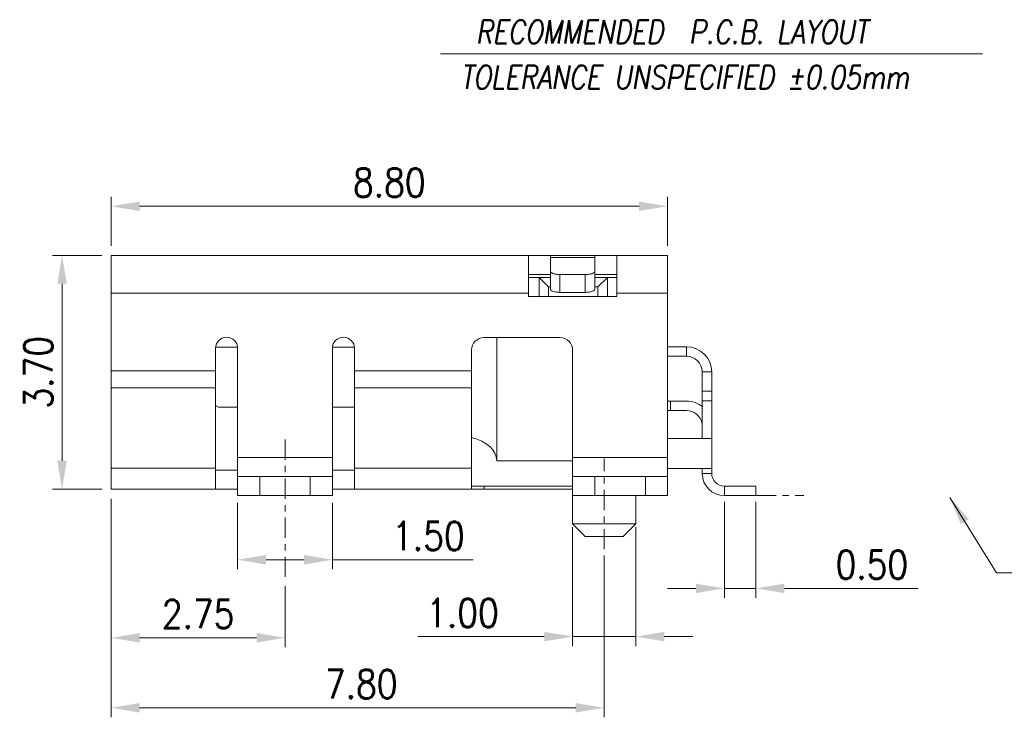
# Model space of a CAD drawing. Header units: inches. Extents: x -964.6 to -898.3, y 1271 to 1317.9.
# Tile 11 of 13: x -942.4 to -926.8, y 1287.9 to 1298.9. Entities that reach past the tile are written whole.
import ezdxf

# ---------------------------------------------------------------- set-up
doc = ezdxf.new("R2010")
doc.units = ezdxf.units.IN
doc.header["$MEASUREMENT"] = 0
doc.linetypes.add('CENTER', pattern=[10.16, 6.35, -1.27, 1.27, -1.27])
for name, color, linetype in [('中心线', 1, 'CENTER'), ('实体线', 2, 'Continuous'), ('文字说明', 4, 'Continuous')]:
    doc.layers.add(name, color=color, linetype=linetype)
doc.layers.add('尺寸标注', color=3, linetype='Continuous', lineweight=13)
doc.styles.add('ROMANS', font='romans', dxfattribs={"width": 0.85})
doc.dimstyles.new('DIM', dxfattribs={"dimscale": 2.5, "dimtxt": 0.15, "dimasz": 0.15, "dimexe": 0.05, "dimexo": 0.05, "dimgap": 0.05, "dimtad": 1, "dimzin": 0, "dimdsep": 46, "dimtxsty": 'ROMANS', "dimcen": 0.09, "dimadec": 0, "dimazin": 0, "dimtfac": 1, "dimtmove": 0, "dimatfit": 3, "dimfxl": 0, "dimtolj": 1, "dimtzin": 0, "dimlwd": 13, "dimlwe": 13, "dimarcsym": 0})

# ---------------------------------------------------------------- blocks, each defined once
blk = doc.blocks.new('*D17')
at = {"layer": 'DEFPOINTS', "color": 0, "transparency": 16777216}
for p in [(-940.966, 1291.496), (-938.216, 1290.111), (-940.966, 1289.145)]:
    blk.add_point(p, dxfattribs=at)
at = {"layer": '尺寸标注', "color": 0, "lineweight": 13, "transparency": 16777216}
for p, q in [((-940.966, 1291.346), (-940.966, 1288.995)), ((-938.216, 1289.961), (-938.216, 1288.995)), ((-938.666, 1289.145), (-940.516, 1289.145))]:
    blk.add_line(p, q, dxfattribs=at)
at = {"layer": '尺寸标注', "color": 0, "transparency": 16777216}
for points in [[(-940.516, 1289.22), (-940.516, 1289.07), (-940.966, 1289.145)], [(-938.666, 1289.22), (-938.666, 1289.07), (-938.216, 1289.145)]]:
    blk.add_solid(points, dxfattribs=at)
at = {"layer": '尺寸标注', "color": 0, "lineweight": 13, "transparency": 16777216, "insert": (-939.591, 1289.52), "char_height": 0.45, "attachment_point": 5, "style": 'ROMANS'}
blk.add_mtext('\\A1;2.75', dxfattribs=at)
blk = doc.blocks.new('*D18')
at = {"layer": 'DEFPOINTS', "color": 0, "transparency": 16777216}
for p in [(-938.966, 1291.431), (-937.466, 1291.431), (-937.466, 1290.38)]:
    blk.add_point(p, dxfattribs=at)
at = {"layer": '尺寸标注', "color": 0, "lineweight": 13, "transparency": 16777216}
for p, q in [((-938.966, 1291.281), (-938.966, 1290.23)), ((-937.466, 1291.281), (-937.466, 1290.23)), ((-938.516, 1290.38), (-937.916, 1290.38)), ((-937.466, 1290.38), (-935.242, 1290.38))]:
    blk.add_line(p, q, dxfattribs=at)
at = {"layer": '尺寸标注', "color": 0, "transparency": 16777216}
for points in [[(-938.516, 1290.455), (-938.516, 1290.305), (-938.966, 1290.38)], [(-937.916, 1290.455), (-937.916, 1290.305), (-937.466, 1290.38)]]:
    blk.add_solid(points, dxfattribs=at)
at = {"layer": '尺寸标注', "color": 0, "lineweight": 13, "transparency": 16777216, "insert": (-935.948, 1290.755), "char_height": 0.45, "attachment_point": 5, "style": 'ROMANS'}
blk.add_mtext('\\A1;1.50', dxfattribs=at)
blk = doc.blocks.new('*D19')
at = {"layer": 'DEFPOINTS', "color": 0, "transparency": 16777216}
for p in [(-941.743, 1295.196), (-940.966, 1295.196), (-940.966, 1291.496)]:
    blk.add_point(p, dxfattribs=at)
at = {"layer": '尺寸标注', "color": 0, "lineweight": 13, "transparency": 16777216}
for p, q in [((-941.116, 1295.196), (-941.893, 1295.196)), ((-941.743, 1291.946), (-941.743, 1294.746)), ((-941.116, 1291.496), (-941.893, 1291.496))]:
    blk.add_line(p, q, dxfattribs=at)
at = {"layer": '尺寸标注', "color": 0, "transparency": 16777216}
for points in [[(-941.818, 1294.746), (-941.668, 1294.746), (-941.743, 1295.196)], [(-941.818, 1291.946), (-941.668, 1291.946), (-941.743, 1291.496)]]:
    blk.add_solid(points, dxfattribs=at)
at = {"layer": '尺寸标注', "color": 0, "lineweight": 13, "transparency": 16777216, "insert": (-942.118, 1293.346), "char_height": 0.45, "attachment_point": 5, "rotation": 90, "style": 'ROMANS'}
blk.add_mtext('\\A1;3.70', dxfattribs=at)
blk = doc.blocks.new('*D20')
at = {"layer": 'DEFPOINTS', "color": 0, "transparency": 16777216}
for p in [(-931.266, 1291.446), (-930.766, 1291.446), (-930.766, 1289.927)]:
    blk.add_point(p, dxfattribs=at)
at = {"layer": '尺寸标注', "color": 0, "lineweight": 13, "transparency": 16777216}
for p, q in [((-931.266, 1291.296), (-931.266, 1289.777)), ((-930.766, 1291.296), (-930.766, 1289.777)), ((-931.716, 1289.927), (-932.166, 1289.927)), ((-931.266, 1289.927), (-930.766, 1289.927)), ((-930.316, 1289.927), (-928.2, 1289.927))]:
    blk.add_line(p, q, dxfattribs=at)
at = {"layer": '尺寸标注', "color": 0, "transparency": 16777216}
for points in [[(-931.716, 1290.002), (-931.716, 1289.852), (-931.266, 1289.927)], [(-930.316, 1290.002), (-930.316, 1289.852), (-930.766, 1289.927)]]:
    blk.add_solid(points, dxfattribs=at)
at = {"layer": '尺寸标注', "color": 0, "lineweight": 13, "transparency": 16777216, "insert": (-928.933, 1290.302), "char_height": 0.45, "attachment_point": 5, "style": 'ROMANS'}
blk.add_mtext('\\A1;0.50', dxfattribs=at)
blk = doc.blocks.new('*D21')
at = {"layer": 'DEFPOINTS', "color": 0, "transparency": 16777216}
for p in [(-940.966, 1291.496), (-933.166, 1290.596), (-933.166, 1288.037)]:
    blk.add_point(p, dxfattribs=at)
at = {"layer": '尺寸标注', "color": 0, "lineweight": 13, "transparency": 16777216}
for p, q in [((-940.966, 1291.346), (-940.966, 1287.887)), ((-933.166, 1290.446), (-933.166, 1287.887)), ((-940.516, 1288.037), (-933.616, 1288.037))]:
    blk.add_line(p, q, dxfattribs=at)
at = {"layer": '尺寸标注', "color": 0, "transparency": 16777216}
for points in [[(-940.516, 1288.112), (-940.516, 1287.962), (-940.966, 1288.037)], [(-933.616, 1288.112), (-933.616, 1287.962), (-933.166, 1288.037)]]:
    blk.add_solid(points, dxfattribs=at)
at = {"layer": '尺寸标注', "color": 0, "lineweight": 13, "transparency": 16777216, "insert": (-937.01, 1288.412), "char_height": 0.45, "attachment_point": 5, "style": 'ROMANS'}
blk.add_mtext('\\A1;7.80', dxfattribs=at)
blk = doc.blocks.new('*D22')
at = {"layer": 'DEFPOINTS', "color": 0, "transparency": 16777216}
for p in [(-933.666, 1291.046), (-932.666, 1291.046), (-932.666, 1289.164)]:
    blk.add_point(p, dxfattribs=at)
at = {"layer": '尺寸标注', "color": 0, "lineweight": 13, "transparency": 16777216}
for p, q in [((-933.666, 1290.896), (-933.666, 1289.014)), ((-932.666, 1290.896), (-932.666, 1289.014)), ((-934.116, 1289.164), (-936.113, 1289.164)), ((-932.666, 1289.164), (-933.666, 1289.164)), ((-932.216, 1289.164), (-931.766, 1289.164))]:
    blk.add_line(p, q, dxfattribs=at)
at = {"layer": '尺寸标注', "color": 0, "transparency": 16777216}
for points in [[(-934.116, 1289.239), (-934.116, 1289.089), (-933.666, 1289.164)], [(-932.216, 1289.239), (-932.216, 1289.089), (-932.666, 1289.164)]]:
    blk.add_solid(points, dxfattribs=at)
at = {"layer": '尺寸标注', "color": 0, "lineweight": 13, "transparency": 16777216, "insert": (-935.408, 1289.539), "char_height": 0.45, "attachment_point": 5, "style": 'ROMANS'}
blk.add_mtext('\\A1;1.00', dxfattribs=at)
blk = doc.blocks.new('*D23')
at = {"layer": 'DEFPOINTS', "color": 0, "transparency": 16777216}
for p in [(-932.166, 1295.973), (-940.966, 1295.196), (-932.166, 1295.196)]:
    blk.add_point(p, dxfattribs=at)
at = {"layer": '尺寸标注', "color": 0, "lineweight": 13, "transparency": 16777216}
for p, q in [((-940.966, 1295.346), (-940.966, 1296.123)), ((-932.166, 1295.346), (-932.166, 1296.123)), ((-940.516, 1295.973), (-932.616, 1295.973))]:
    blk.add_line(p, q, dxfattribs=at)
at = {"layer": '尺寸标注', "color": 0, "transparency": 16777216}
for points in [[(-940.516, 1296.048), (-940.516, 1295.898), (-940.966, 1295.973)], [(-932.616, 1296.048), (-932.616, 1295.898), (-932.166, 1295.973)]]:
    blk.add_solid(points, dxfattribs=at)
at = {"layer": '尺寸标注', "color": 0, "lineweight": 13, "transparency": 16777216, "insert": (-936.566, 1296.348), "char_height": 0.45, "attachment_point": 5, "style": 'ROMANS'}
blk.add_mtext('\\A1;8.80', dxfattribs=at)

msp = doc.modelspace()

# ---------------------------------------------------------------- linework, layer by layer
at = {"layer": '中心线', "lineweight": 13, "ltscale": 0.05}
for p, q in [((-938.216, 1290.111), (-938.216, 1292.331)), ((-933.166, 1290.549), (-933.166, 1291.981)), ((-930.766, 1291.396), (-930.011, 1291.396))]:
    msp.add_line(p, q, dxfattribs=at)
at = {"layer": '实体线', "lineweight": 15}
for p, q in [((-940.966, 1295.196), (-940.966, 1291.496)), ((-932.166, 1295.196), (-940.966, 1295.196)), ((-934.366, 1294.546), (-934.366, 1295.196)), ((-934.016, 1294.662), (-934.016, 1295.196)), ((-933.316, 1295.16), (-934.016, 1295.16)), ((-933.316, 1294.662), (-933.316, 1295.196)), ((-932.966, 1294.546), (-932.966, 1295.196)), ((-932.166, 1291.396), (-932.166, 1295.196)), ((-934.016, 1294.896), (-934.366, 1294.896)), ((-934.366, 1294.846), (-934.016, 1294.846)), ((-934.196, 1294.546), (-934.196, 1294.846)), ((-934.196, 1294.846), (-934.046, 1294.696)), ((-933.866, 1294.611), (-933.866, 1294.893)), ((-933.866, 1294.893), (-933.466, 1294.893)), ((-933.466, 1294.611), (-933.466, 1294.893)), ((-932.966, 1294.896), (-933.316, 1294.896)), ((-933.316, 1294.846), (-932.966, 1294.846)), ((-933.116, 1294.846), (-933.266, 1294.696)), ((-933.116, 1294.846), (-933.116, 1294.546)), ((-934.046, 1294.546), (-934.046, 1294.696)), ((-934.046, 1294.696), (-934.016, 1294.696)), ((-933.866, 1294.611), (-933.466, 1294.611)), ((-933.316, 1294.696), (-933.266, 1294.696)), ((-933.266, 1294.696), (-933.266, 1294.546)), ((-934.366, 1294.596), (-940.966, 1294.596)), ((-934.366, 1294.546), (-932.966, 1294.546)), ((-932.166, 1294.596), (-932.966, 1294.596)), ((-935.066, 1293.896), (-933.866, 1293.896)), ((-934.866, 1291.946), (-934.866, 1293.896)), ((-939.316, 1291.496), (-939.316, 1293.726)), ((-938.975, 1293.746), (-939.308, 1293.746)), ((-938.966, 1291.396), (-938.966, 1293.726)), ((-937.466, 1293.726), (-937.466, 1291.396)), ((-937.125, 1293.746), (-937.458, 1293.746)), ((-937.116, 1291.496), (-937.116, 1293.726)), ((-935.266, 1291.496), (-935.266, 1293.696)), ((-933.666, 1291.396), (-933.666, 1293.696)), ((-931.866, 1293.751), (-932.166, 1293.751)), ((-931.866, 1293.751), (-931.866, 1293.601)), ((-931.866, 1293.601), (-932.166, 1293.601)), ((-939.316, 1293.367), (-940.966, 1293.367)), ((-935.266, 1293.367), (-937.116, 1293.367)), ((-931.466, 1293.351), (-931.616, 1293.351)), ((-931.616, 1292.296), (-931.616, 1293.351)), ((-931.466, 1292.296), (-931.466, 1293.351)), ((-939.316, 1293.099), (-940.966, 1293.099)), ((-935.266, 1293.099), (-937.116, 1293.099)), ((-931.466, 1293.046), (-931.616, 1293.046)), ((-931.466, 1292.896), (-931.616, 1292.896)), ((-939.316, 1292.821), (-939.266, 1292.796)), ((-938.966, 1292.796), (-939.266, 1292.796)), ((-937.116, 1292.796), (-937.466, 1292.796)), ((-931.866, 1292.891), (-932.166, 1292.891)), ((-931.866, 1292.741), (-932.166, 1292.741)), ((-932.116, 1292.741), (-932.116, 1292.891)), ((-932.166, 1292.296), (-931.466, 1292.296)), ((-931.466, 1292.296), (-931.466, 1291.826)), ((-938.966, 1291.996), (-937.466, 1291.996)), ((-932.166, 1291.996), (-933.666, 1291.996)), ((-939.316, 1291.828), (-940.966, 1291.828)), ((-935.266, 1291.828), (-937.116, 1291.828)), ((-933.666, 1291.946), (-934.866, 1291.946)), ((-932.166, 1291.826), (-931.466, 1291.826)), ((-931.616, 1291.746), (-931.616, 1291.826)), ((-931.466, 1291.746), (-931.466, 1291.826)), ((-938.966, 1291.796), (-939.316, 1291.796)), ((-938.966, 1291.696), (-937.466, 1291.696)), ((-938.616, 1291.396), (-938.616, 1291.696)), ((-937.816, 1291.396), (-937.816, 1291.696)), ((-937.116, 1291.796), (-937.466, 1291.796)), ((-933.666, 1291.696), (-932.166, 1291.696)), ((-933.316, 1291.396), (-933.316, 1291.696)), ((-932.516, 1291.396), (-932.516, 1291.696)), ((-931.466, 1291.746), (-931.616, 1291.746)), ((-938.966, 1291.496), (-940.966, 1291.496)), ((-933.666, 1291.496), (-937.466, 1291.496)), ((-933.666, 1291.546), (-935.266, 1291.546)), ((-935.066, 1291.496), (-935.066, 1291.546)), ((-930.766, 1291.546), (-931.266, 1291.546)), ((-931.266, 1291.546), (-931.266, 1291.396)), ((-930.766, 1291.546), (-930.766, 1291.396)), ((-938.966, 1291.396), (-937.466, 1291.396)), ((-933.666, 1291.396), (-932.166, 1291.396)), ((-933.666, 1291.396), (-933.666, 1290.946)), ((-932.666, 1291.396), (-932.666, 1290.946)), ((-930.766, 1291.396), (-931.266, 1291.396)), ((-932.666, 1290.946), (-933.666, 1290.946)), ((-933.466, 1290.746), (-933.666, 1290.946)), ((-932.866, 1290.746), (-932.666, 1290.946)), ((-932.866, 1290.746), (-933.466, 1290.746))]:
    msp.add_line(p, q, dxfattribs=at)
for centre, radius, start, end in [((-939.141, 1293.726), 0.175, 0, 180), ((-937.291, 1293.726), 0.175, 0, 180), ((-935.066, 1293.696), 0.2, 90, 180), ((-933.866, 1293.696), 0.2, 0, 90), ((-931.866, 1293.351), 0.4, 0, 90), ((-931.866, 1293.351), 0.25, 0, 90), ((-931.866, 1292.491), 0.4, 49.9335, 90), ((-931.866, 1292.491), 0.25, 12.709, 90), ((-931.266, 1291.746), 0.35, 180, 270), ((-931.266, 1291.746), 0.2, 180, 270)]:
    msp.add_arc(centre, radius, start, end, dxfattribs=at)
msp.add_ellipse((-935.506, 1291.946), major_axis=(0.64, 0), ratio=0.625, start_param=0, end_param=1.1864, dxfattribs=at)
for points, start_tangent, end_tangent in [([(-934.016, 1294.944), (-933.996, 1294.918), (-933.941, 1294.9), (-933.866, 1294.893)], (0, -1), (1, 0)), ([(-933.466, 1294.893), (-933.391, 1294.9), (-933.336, 1294.918), (-933.316, 1294.944)], (1, 0), (0, 1)), ([(-933.866, 1294.611), (-933.941, 1294.618), (-933.996, 1294.636), (-934.016, 1294.662)], (-1, 0), (0, 1)), ([(-933.316, 1294.662), (-933.336, 1294.636), (-933.391, 1294.618), (-933.466, 1294.611)], (0, -1), (-1, 0))]:
    msp.add_spline(points, degree=3, dxfattribs=dict(at, start_tangent=start_tangent, end_tangent=end_tangent))
at = {"layer": '文字说明', "lineweight": 13, "ltscale": 0.2}
msp.add_line((-935.754, 1298.387), (-927.183, 1298.387), dxfattribs=at)

# ---------------------------------------------------------------- texts
at = {"layer": '文字说明', "lineweight": 13, "ltscale": 0.2, "style": 'ROMANS', "oblique": 10, "width": 0.8}
for s, p in [('RECOMMENDED  P.C.B. LAYOUT ', (-935.198, 1298.548)), ('TOLERANCE UNSPECIFIED %%p0.05mm ', (-935.443, 1297.83))]:
    msp.add_text(s, height=0.37107, dxfattribs=at).set_placement(p)

# ---------------------------------------------------------------- dimensions: what is measured, and where the dimension line sits
at = {"layer": '尺寸标注', "lineweight": 13}
for base, p1, p2, picture, middle in [((-932.166, 1295.973), (-940.966, 1295.196), (-932.166, 1295.196), '*D23', (-936.566, 1295.973)), ((-940.966, 1289.145), (-938.216, 1290.111), (-940.966, 1291.496), '*D17', (-939.591, 1289.145)), ((-933.166, 1288.037), (-940.966, 1291.496), (-933.166, 1290.596), '*D21', (-937.01, 1288.037)), ((-937.466, 1290.38), (-938.966, 1291.431), (-937.466, 1291.431), '*D18', (-935.948, 1290.38)), ((-930.766, 1289.927), (-931.266, 1291.446), (-930.766, 1291.446), '*D20', (-928.933, 1289.927)), ((-932.666, 1289.164), (-933.666, 1291.046), (-932.666, 1291.046), '*D22', (-935.408, 1289.164))]:
    dim = msp.add_linear_dim(base=base, p1=p1, p2=p2, dimstyle='DIM', override={"dimscale": 3}, dxfattribs=at)
    dim.commit()
    dim.dimension.update_dxf_attribs({"geometry": picture, "text_midpoint": middle, "dimtype": 160})
dim = msp.add_linear_dim(base=(-941.743, 1295.196), p1=(-940.966, 1291.496), p2=(-940.966, 1295.196), angle=90, dimstyle='DIM', override={"dimscale": 3}, dxfattribs=at)
dim.commit()
dim.dimension.update_dxf_attribs({"geometry": '*D19', "text_midpoint": (-941.743, 1293.346), "dimtype": 160})

# ---------------------------------------------------------------- leaders
at = {"layer": '尺寸标注', "lineweight": 13, "annotation_type": 0, "has_hookline": 1, "hookline_direction": 0, "text_width": 3.694}
msp.add_leader([(-927.699, 1291.366), (-926.961, 1290.172), (-926.511, 1290.172)], dimstyle='DIM', override={"dimscale": 3}, dxfattribs=at)

doc.saveas('drawing.dxf')
